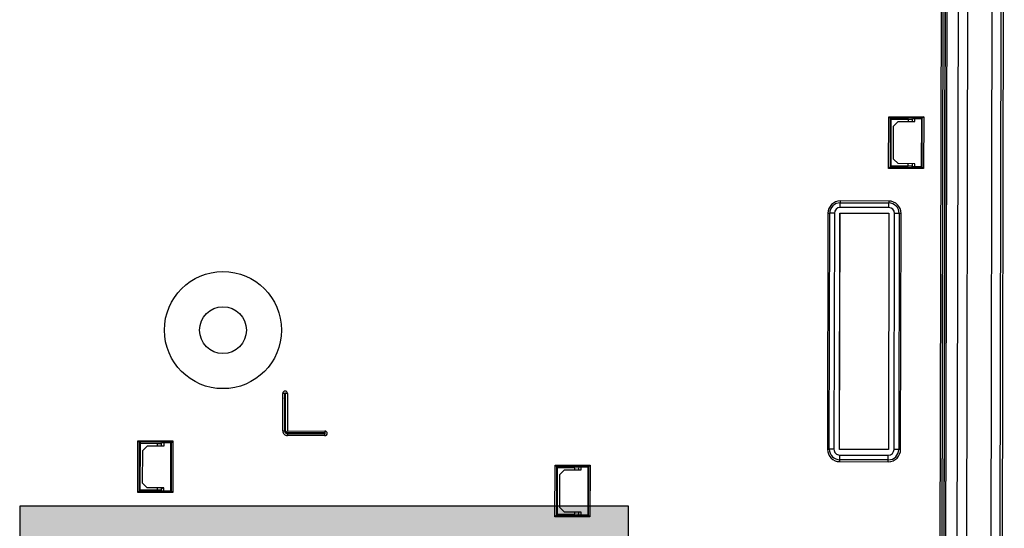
# Model space of a CAD drawing. Header units: millimetres. Extents: x 40090 to 187415, y -53271 to 40260.
# Tile 23 of 43: x 55739 to 55950, y 13941 to 14050. Entities that reach past the tile are written whole.
import ezdxf

# ---------------------------------------------------------------- set-up
doc = ezdxf.new("R2010")
doc.units = ezdxf.units.MM
for name, color, linetype in [('AVM_projekce', 240, 'Continuous'), ('AVM_projektor', 6, 'Continuous'), ('AVM_TECHNIKA', 6, 'Continuous')]:
    doc.layers.add(name, color=color, linetype=linetype)

# ---------------------------------------------------------------- blocks, each defined once
blk = doc.blocks.new('PT-FW430-bottom')
for p, q in [((170.36, 322.6), (-170.36, 322.6)), ((-197.92, 320.12), (95.72, 320.12)), ((95.67, 315.01), (-194.37, 315.01)), ((95.29, 312.97), (-193.72, 312.97)), ((-192.89, 310.48), (82.39, 310.48)), ((82.09, 310.16), (-192.66, 310.16)), ((-192.64, 310.13), (82.07, 310.13)), ((-192.3, 309.66), (81.89, 309.66)), ((-192.29, 309.65), (81.89, 309.65)), ((81.59, 309.35), (-192.08, 309.35)), ((-45.82, 305.62), (-45.52, 305.32)), ((-45.82, 305.62), (-34.78, 305.62)), ((-45.82, 298.15), (-45.82, 305.62)), ((-45.52, 305.32), (-45.4, 305.2)), ((-45.52, 305.32), (-45.52, 298.45)), ((-35.08, 305.32), (-45.52, 305.32)), ((-35.2, 305.2), (-45.4, 305.2)), ((-45.4, 305.2), (-45.4, 303.2)), ((-35.08, 305.32), (-35.2, 305.2)), ((-35.2, 303.2), (-35.2, 305.2)), ((-34.78, 305.62), (-35.08, 305.32)), ((-35.08, 298.45), (-35.08, 305.32)), ((-34.78, 305.62), (-34.78, 298.15)), ((-44.79, 303.73), (-45.4, 303.73)), ((-45.4, 303.73), (-45.4, 303.2)), ((-45.26, 303.15), (-45.4, 303.2)), ((-45.3, 302.35), (-45.26, 303.15)), ((-45.26, 303.15), (-44.79, 303.15)), ((-44.79, 300.17), (-44.79, 303.73)), ((-35.81, 303.73), (-35.81, 300.17)), ((-35.2, 303.73), (-35.81, 303.73)), ((-35.81, 303.15), (-35.34, 303.15)), ((-35.2, 303.2), (-35.34, 303.15)), ((-35.34, 303.15), (-35.3, 302.35)), ((-44.79, 302.35), (-45.3, 302.35)), ((-45.3, 298.67), (-45.3, 302.35)), ((-35.3, 302.35), (-35.81, 302.35)), ((-35.3, 302.35), (-35.3, 298.67)), ((25.19, 300.83), (-25.19, 300.83)), ((-25.19, 300.83), (-25.19, 300.43)), ((25.19, 300.83), (25.19, 300.43)), ((-45.52, 298.45), (-45.3, 298.67)), ((-35.3, 298.67), (-45.3, 298.67)), ((-43.8, 299.18), (-44.79, 300.17)), ((-36.8, 299.18), (-43.8, 299.18)), ((-35.81, 300.17), (-36.8, 299.18)), ((-35.08, 298.45), (-35.3, 298.67)), ((-25.19, 300.43), (-25.19, 299.44)), ((-25.19, 300.43), (25.19, 300.43)), ((25.19, 299.44), (-25.19, 299.44)), ((25.19, 300.43), (25.19, 299.44)), ((-45.52, 298.45), (-45.82, 298.15)), ((-34.78, 298.15), (-45.82, 298.15)), ((-45.52, 298.45), (-35.08, 298.45)), ((-35.08, 298.45), (-34.78, 298.15)), ((-27.82, 298.2), (-27.42, 298.2)), ((-27.82, 298.2), (-27.82, 287.83)), ((-26.42, 298.2), (-27.42, 298.2)), ((-27.42, 287.83), (-27.42, 298.2)), ((-26.42, 298.2), (-26.42, 287.83)), ((-25.24, 287.78), (-25.24, 298.25)), ((-25.24, 298.25), (25.24, 298.25)), ((-25.24, 298.25), (-25.22, 298.24)), ((-25.22, 287.8), (-25.22, 298.24)), ((-25.22, 298.24), (25.22, 298.24)), ((25.24, 298.25), (25.22, 298.24)), ((25.22, 298.24), (25.22, 287.8)), ((25.24, 298.25), (25.24, 287.78)), ((27.42, 298.2), (26.42, 298.2)), ((26.42, 287.83), (26.42, 298.2)), ((27.82, 298.2), (27.42, 298.2)), ((27.42, 298.2), (27.42, 287.83)), ((27.82, 287.83), (27.82, 298.2)), ((-27.82, 287.83), (-27.42, 287.83)), ((-26.42, 287.83), (-27.42, 287.83)), ((-25.24, 287.78), (-25.22, 287.8)), ((25.24, 287.78), (-25.24, 287.78)), ((25.22, 287.8), (-25.22, 287.8)), ((-25.19, 286.6), (-25.19, 285.6)), ((-25.19, 286.6), (25.19, 286.6)), ((25.19, 286.6), (25.19, 285.6)), ((25.24, 287.78), (25.22, 287.8)), ((27.42, 287.83), (26.42, 287.83)), ((27.82, 287.83), (27.42, 287.83)), ((-25.19, 285.2), (-25.19, 285.6)), ((25.19, 285.6), (-25.19, 285.6)), ((-25.19, 285.2), (25.19, 285.2)), ((25.19, 285.2), (25.19, 285.6)), ((28.68, 234.52), (28.98, 234.22)), ((28.68, 234.52), (39.72, 234.52)), ((28.68, 227.05), (28.68, 234.52)), ((28.98, 234.22), (29.1, 234.1)), ((39.42, 234.22), (28.98, 234.22)), ((28.98, 234.22), (28.98, 227.35)), ((29.1, 234.1), (29.1, 232.1)), ((39.3, 234.1), (29.1, 234.1)), ((39.42, 234.22), (39.3, 234.1)), ((39.3, 232.1), (39.3, 234.1)), ((39.72, 234.52), (39.42, 234.22)), ((39.42, 227.35), (39.42, 234.22)), ((39.72, 234.52), (39.72, 227.05)), ((29.71, 232.63), (29.1, 232.63)), ((29.24, 232.05), (29.1, 232.1)), ((29.2, 231.25), (29.24, 232.05)), ((29.24, 232.05), (29.71, 232.05)), ((29.71, 229.07), (29.71, 232.63)), ((38.69, 232.63), (38.69, 229.07)), ((39.3, 232.63), (38.69, 232.63)), ((38.69, 232.05), (39.16, 232.05)), ((39.3, 232.1), (39.16, 232.05)), ((39.16, 232.05), (39.2, 231.25)), ((29.71, 231.25), (29.2, 231.25)), ((29.2, 227.57), (29.2, 231.25)), ((39.2, 231.25), (38.69, 231.25)), ((39.2, 231.25), (39.2, 227.57)), ((28.98, 227.35), (28.68, 227.05)), ((28.98, 227.35), (29.2, 227.57)), ((28.98, 227.35), (39.42, 227.35)), ((39.2, 227.57), (29.2, 227.57)), ((30.7, 228.08), (29.71, 229.07)), ((37.7, 228.08), (30.7, 228.08)), ((38.69, 229.07), (37.7, 228.08)), ((39.42, 227.35), (39.2, 227.57)), ((39.42, 227.35), (39.72, 227.05)), ((39.72, 227.05), (28.68, 227.05)), ((21.5, 177.87), (21.9, 177.87)), ((21.5, 169.87), (21.5, 177.87)), ((21.9, 177.87), (21.9, 169.47)), ((22.5, 177.87), (22.1, 177.87)), ((22.1, 169.87), (22.1, 177.87)), ((22.5, 177.87), (22.5, 169.87)), ((13.5, 169.87), (13.5, 169.47)), ((13.5, 169.87), (21.5, 169.87)), ((21.9, 169.47), (13.5, 169.47)), ((13.5, 169.27), (13.5, 168.87)), ((13.5, 169.27), (21.5, 169.27)), ((21.5, 168.87), (13.5, 168.87)), ((21.5, 169.87), (21.9, 169.47)), ((21.5, 168.87), (21.5, 169.27)), ((22.1, 169.87), (22.5, 169.87)), ((23.68, 145.42), (23.98, 145.12)), ((23.68, 145.42), (34.72, 145.42)), ((23.68, 137.95), (23.68, 145.42)), ((23.98, 145.12), (24.1, 145)), ((34.42, 145.12), (23.98, 145.12)), ((23.98, 145.12), (23.98, 138.25)), ((34.42, 145.12), (34.3, 145)), ((34.72, 145.42), (34.42, 145.12)), ((34.42, 138.25), (34.42, 145.12)), ((34.72, 145.42), (34.72, 137.95)), ((34.3, 145), (24.1, 145)), ((24.1, 145), (24.1, 143)), ((24.71, 143.53), (24.1, 143.53)), ((24.24, 142.95), (24.1, 143)), ((24.71, 139.97), (24.71, 143.53)), ((33.69, 143.53), (33.69, 139.97)), ((34.3, 143.53), (33.69, 143.53)), ((34.3, 143), (34.16, 142.95)), ((34.3, 143), (34.3, 145)), ((24.2, 142.15), (24.24, 142.95)), ((24.71, 142.15), (24.2, 142.15)), ((24.2, 138.47), (24.2, 142.15)), ((24.24, 142.95), (24.71, 142.95)), ((33.69, 142.95), (34.16, 142.95)), ((34.2, 142.15), (33.69, 142.15)), ((34.16, 142.95), (34.2, 142.15)), ((34.2, 142.15), (34.2, 138.47)), ((25.7, 138.98), (24.71, 139.97)), ((32.7, 138.98), (25.7, 138.98)), ((33.69, 139.97), (32.7, 138.98)), ((23.98, 138.25), (23.68, 137.95)), ((34.72, 137.95), (23.68, 137.95)), ((23.98, 138.25), (24.2, 138.47)), ((23.98, 138.25), (34.42, 138.25)), ((34.2, 138.47), (24.2, 138.47)), ((34.42, 138.25), (34.2, 138.47)), ((34.42, 138.25), (34.72, 137.95))]:
    blk.add_line(p, q)
for radius in [12.5, 5]:
    blk.add_circle((0, 156.07), radius)
for centre, radius, start, end in [((-25.19, 298.2), 2.63, 90, 180), ((25.19, 298.2), 2.63, 0, 90), ((-25.19, 298.2), 2.23, 90, 180), ((-25.19, 298.2), 1.23, 90, 180), ((25.19, 298.2), 2.23, 0, 90), ((25.19, 298.2), 1.23, 0, 90), ((-25.19, 287.83), 2.63, 180, 270), ((-25.19, 287.83), 2.23, 180, 270), ((-25.19, 287.83), 1.23, 180, 270), ((25.19, 287.83), 2.63, 270, 0), ((25.19, 287.83), 1.23, 270, 0), ((25.19, 287.83), 2.23, 270, 0), ((22, 177.87), 0.5, 0, 180), ((22, 177.87), 0.1, 0, 180), ((13.5, 169.37), 0.5, 90, 270), ((13.5, 169.37), 0.1, 90, 270), ((21.5, 169.87), 1, 270, 0), ((21.5, 169.87), 0.6, 270, 0), ((32.5, 141.67), 2, 40.0106, 53.4432)]:
    blk.add_arc(centre, radius, start, end)
at = {"start_tangent": (-1, 0), "end_tangent": (-1, 0)}
blk.add_spline([(95.8, 322.12), (76.22, 322.12), (56.64, 322.12), (37.06, 322.12), (17.48, 322.12), (-2.11, 322.12), (-21.69, 322.12), (-41.27, 322.12), (-60.85, 322.12), (-80.43, 322.12), (-100.02, 322.12), (-119.6, 322.12), (-139.18, 322.12), (-158.76, 322.12), (-178.34, 322.12), (-197.92, 322.12)], degree=3, dxfattribs=at)
blk.add_point((14.5, 168.87))
blk = doc.blocks.new('player')
at = {"layer": 'AVM_projekce'}
h = blk.add_hatch(color=6, dxfattribs=at)
h.dxf.hatch_style = 1
h.paths.add_polyline_path([(71498.37, 37158.68), (71628.37, 37158.68), (71628.37, 37298.68), (71498.37, 37298.68)])
at = {"layer": 'AVM_TECHNIKA'}
blk.add_lwpolyline([(71498.37, 37158.68), (71628.37, 37158.68), (71628.37, 37298.68), (71498.37, 37298.68)], close=True, dxfattribs=at)

msp = doc.modelspace()

# ---------------------------------------------------------------- block references
at = {"layer": 'AVM_projekce'}
msp.add_blockref('player', (-15759.02, -23352.75), dxfattribs=at)
at = {"layer": 'AVM_projektor', "rotation": 269.8895464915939}
msp.add_blockref('PT-FW430-bottom', (55626.69, 13983.84), dxfattribs=at)

doc.saveas('drawing.dxf')
